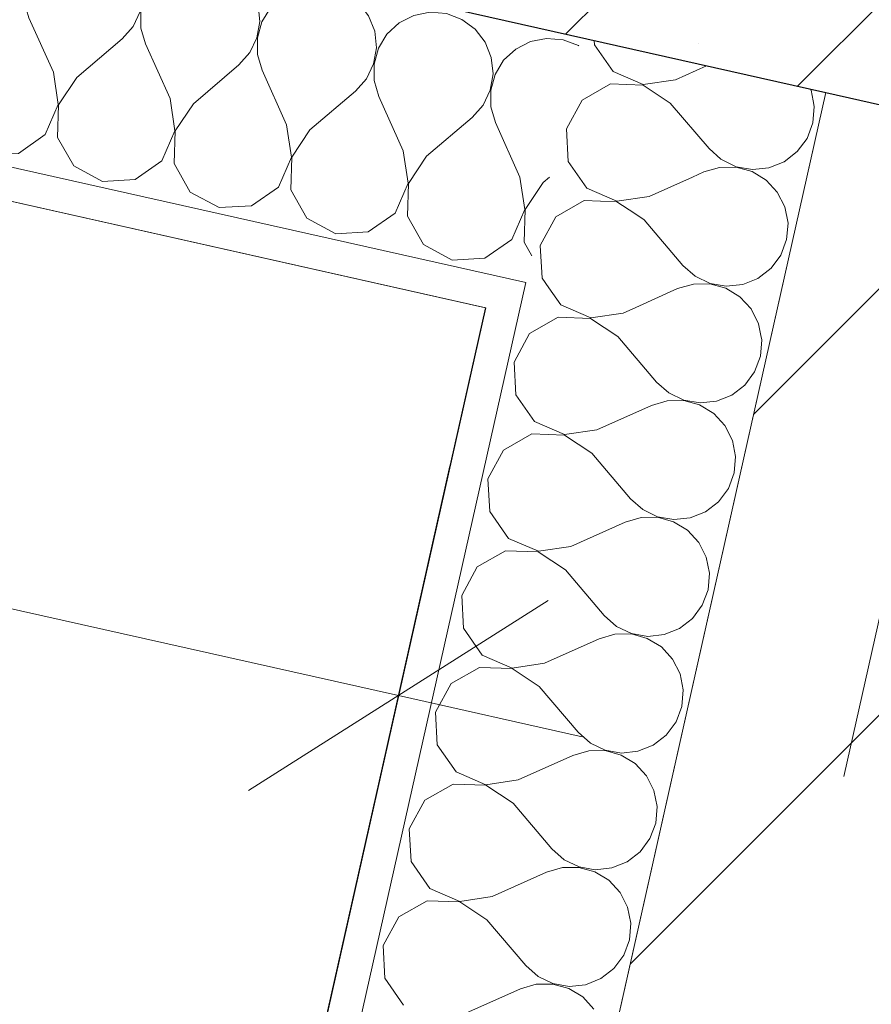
# Model space of a CAD drawing. Header units: millimetres. Extents: x -7145539 to -6664766, y 5874041 to 6141700.
# Tile 84 of 177: x -6930735 to -6930226, y 5891183 to 5891771. Entities that reach past the tile are written whole.
import ezdxf
from ezdxf.enums import TextEntityAlignment as Align

# ---------------------------------------------------------------- set-up
doc = ezdxf.new("R2010")
doc.units = ezdxf.units.MM
doc.header["$MEASUREMENT"] = 0
doc.linetypes.add('Штрихпунктирная', pattern=[670.277762, 352.777767, -176.388884, 0, -141.111112])
for name, color, linetype in [('S - квартира_помещение.АР', 7, 'Continuous'), ('АР-Стены_внешние_.АР', 7, 'Continuous'), ('АР-Чертеж-Оси_Осевые размеры.АР', 7, 'Continuous'), ('АР-Чертеж-Размеры.АР', 7, 'Continuous')]:
    doc.layers.add(name, color=color, linetype=linetype)
for name, color, linetype, lineweight in [('S - квартира_помещение.АР_Ном._пера__101', 252, 'Continuous', 0), ('АР-Стены_внешние_.АР_Ном._пера__1', 7, 'Continuous', 30), ('АР-Стены_внешние_.АР_Ном._пера__120', 7, 'Continuous', 15), ('АР-Чертеж-Оси_Осевые размеры.АР_Ном._пера__120', 7, 'Continuous', 0), ('АР-Чертеж-Размеры.АР_Ном._пера__1', 7, 'Continuous', 0), ('Паспорта Зон Archicad_Ном._пера__1', 7, 'Continuous', 0)]:
    doc.layers.add(name, color=color, linetype=linetype, lineweight=lineweight)
doc.styles.add('РЎР“Р•РќР•Р\xa0Р\x98Р\xa0_РЎРўР\x98Р›Р¬_1', font='txt')
doc.styles.add('РЎР“Р•РќР•Р\xa0Р\x98Р\xa0_РЎРўР\x98Р›Р¬_2', font='GOTHIC.TTF')
doc.styles.add('РЎР“Р•РќР•Р\xa0Р\x98Р\xa0_РЎРўР\x98Р›Р¬_6', font='GOST_Common.ttf')
doc.dimstyles.new('СГЕНЕРИР_СТИЛЬ__1', dxfattribs={"dimtxt": 150, "dimasz": 142.5, "dimexe": 0.18, "dimexo": 0.0625, "dimgap": 0, "dimtad": 1, "dimdec": 0, "dimzin": 0, "dimdsep": 46, "dimtxsty": 'РЎР“Р•РќР•Р\xa0Р\x98Р\xa0_РЎРўР\x98Р›Р¬_6', "dimblk": 'ARROWHEAD_6', "dimblk1": 'ARROWHEAD_6', "dimblk2": 'ARROWHEAD_6', "dimcen": 0.09, "dimse1": 1, "dimse2": 1, "dimclrd": 7, "dimclre": 7, "dimclrt": 7, "dimazin": 0, "dimtfac": 1, "dimtdec": 4, "dimtmove": 0, "dimatfit": 3, "dimfxl": 1, "dimtolj": 1, "dimtzin": 0, "dimarcsym": 0})
pattern_1 = [(45, (-6321637.81, 6318947.94), (-84.852814, 84.852814), []), (45, (-6321680.24, 6318990.37), (-84.852814, 84.852814), [90, -30, 0, -30])]
pattern_2 = [(45, (-6321637.81, 6319297.94), (-111.369318, 111.369318), [0, -105, 0, -157.5]), (110, (-6321287.81, 6319297.94), (148.001588, 53.868173), [0, -77, 0, -133])]

# ---------------------------------------------------------------- blocks, each defined once
blk = doc.blocks.new('Лоджия_8_36_1', base_point=(-6932876.21, 5892487.39))
at = {"layer": 'S - квартира_помещение.АР_Ном._пера__101', "color": 252, "linetype": 'Continuous', "lineweight": 0, "flags": 128}
blk.add_lwpolyline([(-6930456.66, 5891598.54), (-6933139.93, 5892201.22), (-6933359.08, 5891225.53), (-6930675.81, 5890622.85)], close=True, dxfattribs=at)
at = {"layer": 'Паспорта Зон Archicad_Ном._пера__1', "color": 7, "lineweight": 0, "style": 'РЎР“Р•РќР•Р\xa0Р\x98Р\xa0_РЎРўР\x98Р›Р¬_1'}
blk.add_attdef('ROOM_NUMBER', text='', height=250, rotation=347.34108, dxfattribs=at).set_placement((-6932161.83, 5891398.69), align=Align.MIDDLE_CENTER)
blk = doc.blocks.new('Стена_279_1', base_point=(-6930231.39, 5891824.68))
at = {"layer": 'АР-Стены_внешние_.АР', "linetype": 'Continuous', "lineweight": 0, "true_color": 0x000000}
h = blk.add_hatch(dxfattribs=at)
h.set_pattern_fill('ЖЕЛЕЗОБЕТОН__PROJECT__0001', color=18, style=0, pattern_type=2)
h.set_pattern_definition(pattern_1)
h.paths.add_polyline_path([(-6930014.34, 5891878.42), (-6931185.4, 5892141.43), (-6931229.23, 5891946.29), (-6930253.3, 5891727.11)])
h = blk.add_hatch(dxfattribs=at)
h.set_pattern_fill('ЖЕЛЕЗОБЕТОН__PROJECT__0001', color=18, style=0, pattern_type=2)
h.set_pattern_definition(pattern_1)
h.paths.add_polyline_path([(-6930253.3, 5891727.11), (-6930058.16, 5891683.28), (-6930014.34, 5891878.42)])
at = {"layer": 'АР-Стены_внешние_.АР_Ном._пера__1', "color": 7, "linetype": 'Continuous', "lineweight": 30}
blk.add_line((-6930253.3, 5891727.11), (-6930058.16, 5891683.28), dxfattribs=at)
at = {"layer": 'АР-Стены_внешние_.АР_Ном._пера__1', "color": 7, "linetype": 'Continuous', "lineweight": 30, "flags": 128}
blk.add_lwpolyline([(-6931229.23, 5891946.29), (-6930253.3, 5891727.11)], dxfattribs=at)
blk = doc.blocks.new('*X1041', base_point=(-6321637.81, 6318947.94))
at = {"layer": 'АР-Стены_внешние_.АР_Ном._пера__1', "color": 7, "linetype": 'Continuous', "lineweight": 0}
for p, q in [((-6930391.63, 5891758.17), (-6930391.49, 5891755.67)), ((-6930391.49, 5891755.67), (-6930380.32, 5891739.67)), ((-6930343.09, 5891734.76), (-6930324.55, 5891743.1)), ((-6930380.32, 5891739.67), (-6930362.4, 5891731.93)), ((-6930381.97, 5891732.31), (-6930398.92, 5891722.62)), ((-6930362.46, 5891731.65), (-6930381.97, 5891732.31)), ((-6930346.22, 5891720.83), (-6930362.46, 5891731.65)), ((-6930362.4, 5891731.93), (-6930343.09, 5891734.76)), ((-6930262.11, 5891728.5), (-6930262.44, 5891729.15)), ((-6930260.89, 5891722.29), (-6930262.11, 5891728.5)), ((-6930398.92, 5891722.62), (-6930408.23, 5891705.47)), ((-6930346.22, 5891720.83), (-6930323.04, 5891693.66)), ((-6930408.23, 5891705.47), (-6930407.14, 5891685.98)), ((-6930323.04, 5891693.66), (-6930315.99, 5891687.4)), ((-6930407.14, 5891685.98), (-6930395.97, 5891669.98)), ((-6930358.74, 5891665.07), (-6930332.92, 5891676.68)), ((-6930395.97, 5891669.98), (-6930378.05, 5891662.24)), ((-6930397.62, 5891662.62), (-6930414.57, 5891652.93)), ((-6930378.11, 5891661.95), (-6930397.62, 5891662.62)), ((-6930367.43, 5891654.83), (-6930378.11, 5891661.95)), ((-6930378.05, 5891662.24), (-6930358.74, 5891665.07)), ((-6930414.57, 5891652.93), (-6930423.88, 5891635.78)), ((-6930423.88, 5891635.78), (-6930422.98, 5891619.65))]:
    blk.add_line(p, q, dxfattribs=at)
blk = doc.blocks.new('*X1042', base_point=(-6321637.81, 6318947.94))
at = {"layer": 'АР-Стены_внешние_.АР_Ном._пера__1', "color": 7, "linetype": 'Continuous', "lineweight": 0}
for p, q in [((-6930261.02, 5891709.01), (-6930260.21, 5891718.83)), ((-6930260.21, 5891718.83), (-6930260.89, 5891722.29)), ((-6930264.49, 5891699.79), (-6930261.02, 5891709.01)), ((-6930270.34, 5891691.86), (-6930264.49, 5891699.79)), ((-6930278.14, 5891685.84), (-6930270.34, 5891691.86)), ((-6930315.99, 5891687.4), (-6930315.67, 5891687.12)), ((-6930315.67, 5891687.12), (-6930306.79, 5891682.84)), ((-6930287.28, 5891682.17), (-6930278.14, 5891685.84)), ((-6930332.92, 5891676.68), (-6930326.17, 5891679.72)), ((-6930316.71, 5891682.48), (-6930326.17, 5891679.72)), ((-6930306.86, 5891682.55), (-6930316.71, 5891682.48)), ((-6930297.36, 5891679.93), (-6930306.86, 5891682.55)), ((-6930306.79, 5891682.84), (-6930297.08, 5891681.15)), ((-6930288.94, 5891674.81), (-6930297.36, 5891679.93)), ((-6930297.08, 5891681.15), (-6930287.28, 5891682.17)), ((-6930282.24, 5891667.59), (-6930288.94, 5891674.81)), ((-6930277.76, 5891658.81), (-6930282.24, 5891667.59)), ((-6930361.87, 5891651.13), (-6930367.43, 5891654.83)), ((-6930275.86, 5891649.14), (-6930277.76, 5891658.81)), ((-6930361.87, 5891651.13), (-6930338.69, 5891623.96)), ((-6930276.67, 5891639.32), (-6930275.86, 5891649.14)), ((-6930280.14, 5891630.1), (-6930276.67, 5891639.32)), ((-6930285.99, 5891622.17), (-6930280.14, 5891630.1)), ((-6930422.98, 5891619.65), (-6930422.79, 5891616.29)), ((-6930338.69, 5891623.96), (-6930331.32, 5891617.42)), ((-6930293.79, 5891616.14), (-6930285.99, 5891622.17)), ((-6930422.79, 5891616.29), (-6930418.77, 5891610.53)), ((-6930332.36, 5891612.79), (-6930341.82, 5891610.03)), ((-6930322.51, 5891612.86), (-6930332.36, 5891612.79)), ((-6930331.32, 5891617.42), (-6930322.44, 5891613.14)), ((-6930313.01, 5891610.24), (-6930322.51, 5891612.86)), ((-6930322.44, 5891613.14), (-6930312.74, 5891611.45)), ((-6930302.94, 5891612.48), (-6930293.79, 5891616.14)), ((-6930366.71, 5891598.83), (-6930341.82, 5891610.03)), ((-6930304.59, 5891605.12), (-6930313.01, 5891610.24)), ((-6930312.74, 5891611.45), (-6930302.94, 5891612.48)), ((-6930297.89, 5891597.9), (-6930304.59, 5891605.12)), ((-6930293.41, 5891589.12), (-6930297.89, 5891597.9)), ((-6930292.03, 5891582.06), (-6930293.41, 5891589.12))]:
    blk.add_line(p, q, dxfattribs=at)
blk = doc.blocks.new('*X1043', base_point=(-6321637.81, 6318947.94))
at = {"layer": 'АР-Стены_внешние_.АР_Ном._пера__1', "color": 7, "linetype": 'Continuous', "lineweight": 0}
for p, q in [((-6930418.77, 5891610.53), (-6930411.62, 5891600.28)), ((-6930411.62, 5891600.28), (-6930393.7, 5891592.54)), ((-6930393.7, 5891592.54), (-6930374.39, 5891595.38)), ((-6930374.39, 5891595.38), (-6930366.71, 5891598.83)), ((-6930413.27, 5891592.93), (-6930430.22, 5891583.23)), ((-6930393.77, 5891592.26), (-6930413.27, 5891592.93)), ((-6930377.52, 5891581.44), (-6930393.77, 5891592.26)), ((-6930430.22, 5891583.23), (-6930439.54, 5891566.08)), ((-6930377.52, 5891581.44), (-6930354.34, 5891554.27)), ((-6930292.32, 5891569.63), (-6930291.51, 5891579.45)), ((-6930291.51, 5891579.45), (-6930292.03, 5891582.06)), ((-6930439.54, 5891566.08), (-6930438.45, 5891546.6)), ((-6930295.79, 5891560.4), (-6930292.32, 5891569.63)), ((-6930301.64, 5891552.48), (-6930295.79, 5891560.4)), ((-6930354.34, 5891554.27), (-6930346.97, 5891547.73)), ((-6930309.44, 5891546.45), (-6930301.64, 5891552.48)), ((-6930438.45, 5891546.6), (-6930427.27, 5891530.59)), ((-6930348.01, 5891543.1), (-6930357.47, 5891540.33)), ((-6930338.16, 5891543.17), (-6930348.01, 5891543.1)), ((-6930346.97, 5891547.73), (-6930338.09, 5891543.45)), ((-6930328.66, 5891540.55), (-6930338.16, 5891543.17)), ((-6930338.09, 5891543.45), (-6930328.39, 5891541.76)), ((-6930328.39, 5891541.76), (-6930318.59, 5891542.79)), ((-6930318.59, 5891542.79), (-6930309.44, 5891546.45)), ((-6930390.04, 5891525.69), (-6930357.47, 5891540.33)), ((-6930320.24, 5891535.43), (-6930328.66, 5891540.55)), ((-6930427.27, 5891530.59), (-6930409.35, 5891522.85)), ((-6930313.54, 5891528.2), (-6930320.24, 5891535.43)), ((-6930409.35, 5891522.85), (-6930390.04, 5891525.69)), ((-6930309.07, 5891519.42), (-6930313.54, 5891528.2)), ((-6930428.92, 5891523.23), (-6930445.87, 5891513.54)), ((-6930409.42, 5891522.57), (-6930428.92, 5891523.23)), ((-6930393.17, 5891511.75), (-6930409.42, 5891522.57)), ((-6930307.16, 5891509.76), (-6930309.07, 5891519.42)), ((-6930445.87, 5891513.54), (-6930455.19, 5891496.39)), ((-6930393.17, 5891511.75), (-6930369.99, 5891484.58)), ((-6930307.98, 5891499.94), (-6930307.16, 5891509.76)), ((-6930455.19, 5891496.39), (-6930454.1, 5891476.9)), ((-6930311.44, 5891490.71), (-6930307.98, 5891499.94)), ((-6930317.29, 5891482.78), (-6930311.44, 5891490.71)), ((-6930369.99, 5891484.58), (-6930362.62, 5891478.04)), ((-6930362.62, 5891478.04), (-6930353.75, 5891473.76)), ((-6930325.09, 5891476.76), (-6930317.29, 5891482.78)), ((-6930454.1, 5891476.9), (-6930442.92, 5891460.9)), ((-6930363.66, 5891473.4), (-6930373.12, 5891470.64)), ((-6930353.81, 5891473.48), (-6930363.66, 5891473.4)), ((-6930344.31, 5891470.85), (-6930353.81, 5891473.48)), ((-6930353.75, 5891473.76), (-6930344.04, 5891472.07)), ((-6930344.04, 5891472.07), (-6930334.24, 5891473.09)), ((-6930334.24, 5891473.09), (-6930325.09, 5891476.76)), ((-6930405.69, 5891455.99), (-6930373.12, 5891470.64)), ((-6930335.89, 5891465.74), (-6930344.31, 5891470.85)), ((-6930329.19, 5891458.51), (-6930335.89, 5891465.74)), ((-6930442.92, 5891460.9), (-6930425, 5891453.16)), ((-6930425, 5891453.16), (-6930405.69, 5891455.99)), ((-6930324.72, 5891449.73), (-6930329.19, 5891458.51)), ((-6930444.58, 5891453.54), (-6930461.52, 5891443.85)), ((-6930425.07, 5891452.88), (-6930444.58, 5891453.54)), ((-6930408.82, 5891442.05), (-6930425.07, 5891452.88)), ((-6930322.81, 5891440.06), (-6930324.72, 5891449.73)), ((-6930461.52, 5891443.85), (-6930470.84, 5891426.7)), ((-6930408.82, 5891442.05), (-6930385.64, 5891414.89)), ((-6930323.63, 5891430.24), (-6930322.81, 5891440.06)), ((-6930470.84, 5891426.7), (-6930469.75, 5891407.21)), ((-6930327.09, 5891421.02), (-6930323.63, 5891430.24)), ((-6930332.94, 5891413.09), (-6930327.09, 5891421.02)), ((-6930385.64, 5891414.89), (-6930378.27, 5891408.34)), ((-6930340.74, 5891407.07), (-6930332.94, 5891413.09)), ((-6930469.75, 5891407.21), (-6930458.57, 5891391.2)), ((-6930378.27, 5891408.34), (-6930369.4, 5891404.07)), ((-6930349.89, 5891403.4), (-6930340.74, 5891407.07)), ((-6930379.31, 5891403.71), (-6930388.77, 5891400.95)), ((-6930369.46, 5891403.78), (-6930379.31, 5891403.71)), ((-6930359.96, 5891401.16), (-6930369.46, 5891403.78)), ((-6930369.4, 5891404.07), (-6930359.69, 5891402.37)), ((-6930351.54, 5891396.04), (-6930359.96, 5891401.16)), ((-6930359.69, 5891402.37), (-6930349.89, 5891403.4)), ((-6930421.34, 5891386.3), (-6930388.77, 5891400.95)), ((-6930344.84, 5891388.82), (-6930351.54, 5891396.04)), ((-6930458.57, 5891391.2), (-6930440.66, 5891383.46)), ((-6930460.23, 5891383.85), (-6930477.17, 5891374.16)), ((-6930440.72, 5891383.18), (-6930460.23, 5891383.85)), ((-6930440.66, 5891383.46), (-6930421.34, 5891386.3)), ((-6930340.37, 5891380.04), (-6930344.84, 5891388.82)), ((-6930424.47, 5891372.36), (-6930440.72, 5891383.18)), ((-6930338.47, 5891370.37), (-6930340.37, 5891380.04)), ((-6930477.17, 5891374.16), (-6930486.49, 5891357.01)), ((-6930424.47, 5891372.36), (-6930401.29, 5891345.19)), ((-6930339.28, 5891360.55), (-6930338.47, 5891370.37)), ((-6930342.74, 5891351.33), (-6930339.28, 5891360.55)), ((-6930486.49, 5891357.01), (-6930485.4, 5891337.52)), ((-6930348.6, 5891343.4), (-6930342.74, 5891351.33)), ((-6930401.29, 5891345.19), (-6930393.92, 5891338.65)), ((-6930356.39, 5891337.37), (-6930348.6, 5891343.4)), ((-6930485.4, 5891337.52), (-6930474.23, 5891321.51)), ((-6930393.92, 5891338.65), (-6930385.05, 5891334.37)), ((-6930365.54, 5891333.71), (-6930356.39, 5891337.37)), ((-6930436.99, 5891316.61), (-6930404.42, 5891331.25)), ((-6930394.96, 5891334.02), (-6930404.42, 5891331.25)), ((-6930385.11, 5891334.09), (-6930394.96, 5891334.02)), ((-6930375.61, 5891331.47), (-6930385.11, 5891334.09)), ((-6930385.05, 5891334.37), (-6930375.34, 5891332.68)), ((-6930367.19, 5891326.35), (-6930375.61, 5891331.47)), ((-6930375.34, 5891332.68), (-6930365.54, 5891333.71)), ((-6930360.49, 5891319.13), (-6930367.19, 5891326.35)), ((-6930474.23, 5891321.51), (-6930456.31, 5891313.77)), ((-6930356.02, 5891310.35), (-6930360.49, 5891319.13)), ((-6930475.88, 5891314.15), (-6930492.82, 5891304.46)), ((-6930456.37, 5891313.49), (-6930475.88, 5891314.15)), ((-6930440.12, 5891302.67), (-6930456.37, 5891313.49)), ((-6930456.31, 5891313.77), (-6930436.99, 5891316.61)), ((-6930354.12, 5891300.68), (-6930356.02, 5891310.35)), ((-6930492.82, 5891304.46), (-6930502.14, 5891287.31)), ((-6930440.12, 5891302.67), (-6930416.94, 5891275.5)), ((-6930354.93, 5891290.86), (-6930354.12, 5891300.68)), ((-6930358.39, 5891281.63), (-6930354.93, 5891290.86)), ((-6930502.14, 5891287.31), (-6930501.05, 5891267.82)), ((-6930364.25, 5891273.71), (-6930358.39, 5891281.63)), ((-6930416.94, 5891275.5), (-6930409.57, 5891268.96)), ((-6930372.04, 5891267.68), (-6930364.25, 5891273.71)), ((-6930501.05, 5891267.82), (-6930489.88, 5891251.82)), ((-6930409.57, 5891268.96), (-6930400.7, 5891264.68)), ((-6930381.19, 5891264.02), (-6930372.04, 5891267.68)), ((-6930452.65, 5891246.91), (-6930420.07, 5891261.56)), ((-6930410.61, 5891264.33), (-6930420.07, 5891261.56)), ((-6930400.76, 5891264.4), (-6930410.61, 5891264.33)), ((-6930391.26, 5891261.78), (-6930400.76, 5891264.4)), ((-6930400.7, 5891264.68), (-6930390.99, 5891262.99)), ((-6930382.84, 5891256.66), (-6930391.26, 5891261.78)), ((-6930390.99, 5891262.99), (-6930381.19, 5891264.02)), ((-6930376.14, 5891249.43), (-6930382.84, 5891256.66)), ((-6930489.88, 5891251.82), (-6930471.96, 5891244.08)), ((-6930371.67, 5891240.65), (-6930376.14, 5891249.43)), ((-6930491.53, 5891244.46), (-6930508.47, 5891234.77)), ((-6930472.02, 5891243.8), (-6930491.53, 5891244.46)), ((-6930455.78, 5891232.98), (-6930472.02, 5891243.8)), ((-6930471.96, 5891244.08), (-6930452.65, 5891246.91)), ((-6930369.77, 5891230.98), (-6930371.67, 5891240.65)), ((-6930508.47, 5891234.77), (-6930517.79, 5891217.62)), ((-6930455.78, 5891232.98), (-6930432.59, 5891205.81)), ((-6930370.58, 5891221.16), (-6930369.77, 5891230.98)), ((-6930374.04, 5891211.94), (-6930370.58, 5891221.16)), ((-6930517.79, 5891217.62), (-6930516.7, 5891198.13)), ((-6930379.9, 5891204.01), (-6930374.04, 5891211.94)), ((-6930432.59, 5891205.81), (-6930425.23, 5891199.27)), ((-6930387.69, 5891197.99), (-6930379.9, 5891204.01)), ((-6930516.7, 5891198.13), (-6930505.53, 5891182.13)), ((-6930425.23, 5891199.27), (-6930416.35, 5891194.99)), ((-6930396.84, 5891194.32), (-6930387.69, 5891197.99)), ((-6930468.3, 5891177.22), (-6930435.72, 5891191.87)), ((-6930426.27, 5891194.63), (-6930435.72, 5891191.87)), ((-6930416.41, 5891194.71), (-6930426.27, 5891194.63)), ((-6930406.91, 5891192.08), (-6930416.41, 5891194.71)), ((-6930416.35, 5891194.99), (-6930406.64, 5891193.3)), ((-6930398.49, 5891186.96), (-6930406.91, 5891192.08)), ((-6930406.64, 5891193.3), (-6930396.84, 5891194.32)), ((-6930391.79, 5891179.74), (-6930398.49, 5891186.96))]:
    blk.add_line(p, q, dxfattribs=at)
blk = doc.blocks.new('Стена_325_1', base_point=(-6930342.91, 5891670.36))
at = {"layer": 'АР-Стены_внешние_.АР', "linetype": 'Continuous', "lineweight": 0, "true_color": 0x000000}
h = blk.add_hatch(dxfattribs=at)
h.set_pattern_fill('ШТУКАТУРКА__ГИПС_01_0001', color=18, style=0, pattern_type=2)
h.set_pattern_definition(pattern_2)
h.paths.add_polyline_path([(-6930452.04, 5891618), (-6930456.42, 5891598.48), (-6930432.52, 5891613.61)])
h = blk.add_hatch(dxfattribs=at)
h.set_pattern_fill('ШТУКАТУРКА__ГИПС_01_0001', color=18, style=0, pattern_type=2)
h.set_pattern_definition(pattern_2)
h.paths.add_polyline_path([(-6930456.42, 5891598.48), (-6930436.9, 5891594.1), (-6930432.52, 5891613.61)])
h = blk.add_hatch(dxfattribs=at)
h.set_pattern_fill('ШТУКАТУРКА__ГИПС_01_0001', color=18, style=0, pattern_type=2)
h.set_pattern_definition(pattern_2)
h.paths.add_polyline_path([(-6930651.64, 5890637.91), (-6930436.9, 5891594.1), (-6930456.42, 5891598.48), (-6930671.15, 5890642.3)])
at = {"layer": 'АР-Стены_внешние_.АР_Ном._пера__1', "color": 7, "linetype": 'Continuous', "lineweight": 0}
for q in [(-6930651.64, 5890637.91), (-6930452.04, 5891618)]:
    blk.add_line((-6930432.52, 5891613.61), q, dxfattribs=at)
at = {"layer": 'АР-Стены_внешние_.АР_Ном._пера__1', "color": 7, "linetype": 'Continuous', "lineweight": 0, "flags": 128}
for points in [[(-6930253.3, 5891727.1), (-6930399.66, 5891759.97)], [(-6930505.28, 5890605.04), (-6930253.3, 5891727.1)], [(-6930456.42, 5891598.48), (-6930671.15, 5890642.3)]]:
    blk.add_lwpolyline(points, dxfattribs=at)
at = {"layer": 'АР-Стены_внешние_.АР', "color": 7, "lineweight": 0}
for name in ['*X1041', '*X1042', '*X1043']:
    blk.add_blockref(name, (-6321637.81, 6318947.94), dxfattribs=at)
blk = doc.blocks.new('*X1045', base_point=(-6321637.81, 6318947.94))
at = {"layer": 'АР-Стены_внешние_.АР_Ном._пера__1', "color": 7, "linetype": 'Continuous', "lineweight": 0}
for p, q in [((-6931229.44, 5891937.22), (-6931231.01, 5891938.38)), ((-6931223.41, 5891929.42), (-6931229.44, 5891937.22)), ((-6931186.71, 5891931.69), (-6931196.38, 5891929.79)), ((-6931176.89, 5891930.88), (-6931186.71, 5891931.69)), ((-6931167.67, 5891927.42), (-6931176.89, 5891930.88)), ((-6931219.75, 5891920.27), (-6931223.41, 5891929.42)), ((-6931205.16, 5891925.32), (-6931212.39, 5891918.62)), ((-6931196.38, 5891929.79), (-6931205.16, 5891925.32)), ((-6931159.74, 5891921.56), (-6931167.67, 5891927.42)), ((-6931218.72, 5891910.47), (-6931219.75, 5891920.27)), ((-6931212.39, 5891918.62), (-6931217.51, 5891910.2)), ((-6931153.72, 5891913.77), (-6931159.74, 5891921.56)), ((-6931150.05, 5891904.62), (-6931153.72, 5891913.77)), ((-6931126.69, 5891914.14), (-6931135.47, 5891909.67)), ((-6931117.02, 5891916.04), (-6931126.69, 5891914.14)), ((-6931107.2, 5891915.23), (-6931117.02, 5891916.04)), ((-6931097.98, 5891911.76), (-6931107.2, 5891915.23)), ((-6931220.41, 5891900.76), (-6931218.72, 5891910.47)), ((-6931217.51, 5891910.2), (-6931220.13, 5891900.7)), ((-6931135.47, 5891909.67), (-6931142.7, 5891902.97)), ((-6931090.05, 5891905.91), (-6931097.98, 5891911.76)), ((-6931149.03, 5891894.82), (-6931150.05, 5891904.62)), ((-6931142.7, 5891902.97), (-6931147.81, 5891894.55)), ((-6931084.03, 5891898.11), (-6931090.05, 5891905.91)), ((-6931224.69, 5891891.89), (-6931220.41, 5891900.76)), ((-6931220.13, 5891900.7), (-6931220.06, 5891890.85)), ((-6931080.36, 5891888.97), (-6931084.03, 5891898.11)), ((-6931057, 5891898.49), (-6931065.78, 5891894.01)), ((-6931047.33, 5891900.39), (-6931057, 5891898.49)), ((-6931037.51, 5891899.57), (-6931047.33, 5891900.39)), ((-6931028.28, 5891896.11), (-6931037.51, 5891899.57)), ((-6931020.36, 5891890.26), (-6931028.28, 5891896.11)), ((-6931231.23, 5891884.52), (-6931224.69, 5891891.89)), ((-6931220.06, 5891890.85), (-6931217.29, 5891881.39)), ((-6931150.72, 5891885.11), (-6931149.03, 5891894.82)), ((-6931147.81, 5891894.55), (-6931150.44, 5891885.05)), ((-6931065.78, 5891894.01), (-6931073, 5891887.31)), ((-6931014.33, 5891882.46), (-6931020.36, 5891890.26)), ((-6931245.92, 5891871.99), (-6931231.23, 5891884.52)), ((-6931155, 5891876.23), (-6931150.72, 5891885.11)), ((-6931150.44, 5891885.05), (-6931150.36, 5891875.19)), ((-6931079.33, 5891879.17), (-6931080.36, 5891888.97)), ((-6931073, 5891887.31), (-6931078.12, 5891878.89)), ((-6930977.64, 5891884.73), (-6930987.31, 5891882.83)), ((-6930967.82, 5891883.92), (-6930977.64, 5891884.73)), ((-6930958.59, 5891880.46), (-6930967.82, 5891883.92)), ((-6931202.65, 5891848.82), (-6931217.29, 5891881.39)), ((-6931081.03, 5891869.46), (-6931079.33, 5891879.17)), ((-6931078.12, 5891878.89), (-6931080.74, 5891869.39)), ((-6931010.67, 5891873.31), (-6931014.33, 5891882.46)), ((-6930996.09, 5891878.36), (-6931003.31, 5891871.66)), ((-6930987.31, 5891882.83), (-6930996.09, 5891878.36)), ((-6930950.67, 5891874.6), (-6930958.59, 5891880.46)), ((-6931161.54, 5891868.87), (-6931155, 5891876.23)), ((-6931150.36, 5891875.19), (-6931147.6, 5891865.74)), ((-6931009.64, 5891863.51), (-6931010.67, 5891873.31)), ((-6931003.31, 5891871.66), (-6931008.43, 5891863.24)), ((-6930944.64, 5891866.81), (-6930950.67, 5891874.6)), ((-6931188.71, 5891845.69), (-6931161.54, 5891868.87)), ((-6931132.95, 5891833.16), (-6931147.6, 5891865.74)), ((-6931085.31, 5891860.58), (-6931081.03, 5891869.46)), ((-6931080.74, 5891869.39), (-6931080.67, 5891859.54)), ((-6930940.98, 5891857.66), (-6930944.64, 5891866.81)), ((-6930917.61, 5891867.18), (-6930926.39, 5891862.71)), ((-6930907.94, 5891869.08), (-6930917.61, 5891867.18)), ((-6930898.12, 5891868.27), (-6930907.94, 5891869.08)), ((-6930888.9, 5891864.8), (-6930898.12, 5891868.27)), ((-6931091.85, 5891853.21), (-6931085.31, 5891860.58)), ((-6931011.33, 5891853.8), (-6931009.64, 5891863.51)), ((-6931008.43, 5891863.24), (-6931011.05, 5891853.74)), ((-6930926.39, 5891862.71), (-6930933.62, 5891856.01)), ((-6930880.97, 5891858.95), (-6930888.9, 5891864.8)), ((-6931080.67, 5891859.54), (-6931077.91, 5891850.08)), ((-6930939.95, 5891847.86), (-6930940.98, 5891857.66)), ((-6930933.62, 5891856.01), (-6930938.74, 5891847.59)), ((-6930874.95, 5891851.15), (-6930880.97, 5891858.95)), ((-6931199.81, 5891829.5), (-6931202.65, 5891848.82)), ((-6931119.02, 5891830.03), (-6931091.85, 5891853.21)), ((-6931063.26, 5891817.51), (-6931077.91, 5891850.08)), ((-6931015.61, 5891844.93), (-6931011.33, 5891853.8)), ((-6931011.05, 5891853.74), (-6931010.98, 5891843.89)), ((-6930871.28, 5891842.01), (-6930874.95, 5891851.15)), ((-6930847.92, 5891851.53), (-6930856.7, 5891847.05)), ((-6930838.25, 5891853.43), (-6930847.92, 5891851.53)), ((-6930828.43, 5891852.61), (-6930838.25, 5891853.43)), ((-6930819.21, 5891849.15), (-6930828.43, 5891852.61)), ((-6930811.28, 5891843.3), (-6930819.21, 5891849.15)), ((-6931188.71, 5891845.69), (-6931199.53, 5891829.44)), ((-6931022.16, 5891837.56), (-6931015.61, 5891844.93)), ((-6931010.98, 5891843.89), (-6931008.22, 5891834.43)), ((-6930941.64, 5891838.15), (-6930939.95, 5891847.86)), ((-6930938.74, 5891847.59), (-6930941.36, 5891838.09)), ((-6930856.7, 5891847.05), (-6930863.93, 5891840.35)), ((-6930805.26, 5891835.5), (-6930811.28, 5891843.3)), ((-6931049.32, 5891814.38), (-6931022.16, 5891837.56)), ((-6930945.92, 5891829.27), (-6930941.64, 5891838.15)), ((-6930941.36, 5891838.09), (-6930941.29, 5891828.23)), ((-6930870.26, 5891832.2), (-6930871.28, 5891842.01)), ((-6930863.93, 5891840.35), (-6930869.04, 5891831.93)), ((-6930768.56, 5891837.77), (-6930778.23, 5891835.87)), ((-6930758.74, 5891836.96), (-6930768.56, 5891837.77)), ((-6930749.52, 5891833.5), (-6930758.74, 5891836.96)), ((-6931130.12, 5891813.85), (-6931132.95, 5891833.16)), ((-6930993.57, 5891801.86), (-6931008.22, 5891834.43)), ((-6930871.95, 5891822.5), (-6930870.26, 5891832.2)), ((-6930869.04, 5891831.93), (-6930871.67, 5891822.43)), ((-6930801.59, 5891826.35), (-6930805.26, 5891835.5)), ((-6930787.01, 5891831.4), (-6930794.23, 5891824.7)), ((-6930778.23, 5891835.87), (-6930787.01, 5891831.4)), ((-6930741.59, 5891827.64), (-6930749.52, 5891833.5)), ((-6931207.55, 5891811.59), (-6931199.81, 5891829.5)), ((-6931199.53, 5891829.44), (-6931200.2, 5891809.93)), ((-6931119.02, 5891830.03), (-6931129.84, 5891813.79)), ((-6930952.46, 5891821.91), (-6930945.92, 5891829.27)), ((-6930941.29, 5891828.23), (-6930938.52, 5891818.78)), ((-6930800.57, 5891816.55), (-6930801.59, 5891826.35)), ((-6930794.23, 5891824.7), (-6930799.35, 5891816.28)), ((-6930735.56, 5891819.85), (-6930741.59, 5891827.64)), ((-6930979.63, 5891798.73), (-6930952.46, 5891821.91)), ((-6930923.88, 5891786.2), (-6930938.52, 5891818.78)), ((-6930876.23, 5891813.62), (-6930871.95, 5891822.5)), ((-6930871.67, 5891822.43), (-6930871.59, 5891812.58)), ((-6930731.9, 5891810.7), (-6930735.56, 5891819.85)), ((-6930708.54, 5891820.22), (-6930717.32, 5891815.75)), ((-6930698.87, 5891822.12), (-6930708.54, 5891820.22)), ((-6930689.05, 5891821.31), (-6930698.87, 5891822.12)), ((-6930679.82, 5891817.84), (-6930689.05, 5891821.31)), ((-6931137.86, 5891795.93), (-6931130.12, 5891813.85)), ((-6931129.84, 5891813.79), (-6931130.5, 5891794.28)), ((-6931060.43, 5891798.2), (-6931063.26, 5891817.51)), ((-6931049.32, 5891814.38), (-6931060.15, 5891798.13)), ((-6930882.77, 5891806.25), (-6930876.23, 5891813.62)), ((-6930802.26, 5891806.84), (-6930800.57, 5891816.55)), ((-6930799.35, 5891816.28), (-6930801.98, 5891806.78)), ((-6930717.32, 5891815.75), (-6930724.54, 5891809.05)), ((-6930671.9, 5891811.99), (-6930679.82, 5891817.84)), ((-6931260.15, 5891808.62), (-6931243.05, 5891799.32)), ((-6931223.56, 5891800.41), (-6931207.55, 5891811.59)), ((-6931200.2, 5891809.93), (-6931190.51, 5891792.99)), ((-6930871.59, 5891812.58), (-6930868.83, 5891803.12)), ((-6930806.54, 5891797.97), (-6930802.26, 5891806.84)), ((-6930730.87, 5891800.9), (-6930731.9, 5891810.7)), ((-6930724.54, 5891809.05), (-6930729.66, 5891800.63)), ((-6930665.87, 5891804.19), (-6930671.9, 5891811.99)), ((-6930990.73, 5891782.54), (-6930993.57, 5891801.86)), ((-6930909.94, 5891783.07), (-6930882.77, 5891806.25)), ((-6930854.19, 5891770.55), (-6930868.83, 5891803.12)), ((-6930801.98, 5891806.78), (-6930801.9, 5891796.93)), ((-6930662.21, 5891795.05), (-6930665.87, 5891804.19)), ((-6930638.84, 5891804.57), (-6930647.62, 5891800.09)), ((-6930629.18, 5891806.47), (-6930638.84, 5891804.57)), ((-6930619.36, 5891805.65), (-6930629.18, 5891806.47)), ((-6930610.13, 5891802.19), (-6930619.36, 5891805.65)), ((-6930602.2, 5891796.34), (-6930610.13, 5891802.19)), ((-6931243.05, 5891799.32), (-6931223.56, 5891800.41)), ((-6931153.87, 5891784.76), (-6931137.86, 5891795.93)), ((-6931068.17, 5891780.28), (-6931060.43, 5891798.2)), ((-6931060.15, 5891798.13), (-6931060.81, 5891778.63)), ((-6930979.63, 5891798.73), (-6930990.45, 5891782.48)), ((-6930813.08, 5891790.6), (-6930806.54, 5891797.97)), ((-6930801.9, 5891796.93), (-6930799.14, 5891787.47)), ((-6930732.56, 5891791.19), (-6930730.87, 5891800.9)), ((-6930729.66, 5891800.63), (-6930732.28, 5891791.13)), ((-6930661.18, 5891785.24), (-6930662.21, 5891795.05)), ((-6930647.62, 5891800.09), (-6930654.85, 5891793.39)), ((-6930596.18, 5891788.54), (-6930602.2, 5891796.34)), ((-6931190.51, 5891792.99), (-6931173.35, 5891783.67)), ((-6931130.5, 5891794.28), (-6931120.81, 5891777.34)), ((-6930840.25, 5891767.42), (-6930813.08, 5891790.6)), ((-6930736.84, 5891782.31), (-6930732.56, 5891791.19)), ((-6930732.28, 5891791.13), (-6930732.21, 5891781.27)), ((-6930654.85, 5891793.39), (-6930659.97, 5891784.97)), ((-6930559.48, 5891790.81), (-6930569.15, 5891788.91)), ((-6930549.66, 5891790), (-6930559.48, 5891790.81)), ((-6930540.44, 5891786.54), (-6930549.66, 5891790)), ((-6931173.35, 5891783.67), (-6931153.87, 5891784.76)), ((-6930921.04, 5891766.89), (-6930923.88, 5891786.2)), ((-6930784.49, 5891754.9), (-6930799.14, 5891787.47)), ((-6930662.87, 5891775.54), (-6930661.18, 5891785.24)), ((-6930659.97, 5891784.97), (-6930662.59, 5891775.47)), ((-6930592.51, 5891779.39), (-6930596.18, 5891788.54)), ((-6930577.93, 5891784.44), (-6930585.16, 5891777.74)), ((-6930569.15, 5891788.91), (-6930577.93, 5891784.44)), ((-6930532.51, 5891780.68), (-6930540.44, 5891786.54)), ((-6931084.17, 5891769.11), (-6931068.17, 5891780.28)), ((-6931060.81, 5891778.63), (-6931051.12, 5891761.68)), ((-6930998.48, 5891764.63), (-6930990.73, 5891782.54)), ((-6930990.45, 5891782.48), (-6930991.12, 5891762.97)), ((-6930909.94, 5891783.07), (-6930920.76, 5891766.83)), ((-6930743.39, 5891774.95), (-6930736.84, 5891782.31)), ((-6930732.21, 5891781.27), (-6930729.45, 5891771.82)), ((-6930591.49, 5891769.59), (-6930592.51, 5891779.39)), ((-6930585.16, 5891777.74), (-6930590.28, 5891769.32)), ((-6930526.49, 5891772.89), (-6930532.51, 5891780.68)), ((-6931120.81, 5891777.34), (-6931103.66, 5891768.02)), ((-6930770.55, 5891751.77), (-6930743.39, 5891774.95)), ((-6930714.8, 5891739.24), (-6930729.45, 5891771.82)), ((-6930667.15, 5891766.66), (-6930662.87, 5891775.54)), ((-6930662.59, 5891775.47), (-6930662.52, 5891765.62)), ((-6930522.82, 5891763.74), (-6930526.49, 5891772.89)), ((-6930499.46, 5891773.26), (-6930508.24, 5891768.79)), ((-6930489.79, 5891775.16), (-6930499.46, 5891773.26)), ((-6930479.97, 5891774.35), (-6930489.79, 5891775.16)), ((-6930470.75, 5891770.88), (-6930479.97, 5891774.35)), ((-6931103.66, 5891768.02), (-6931084.17, 5891769.11)), ((-6930928.78, 5891748.97), (-6930921.04, 5891766.89)), ((-6930920.76, 5891766.83), (-6930921.43, 5891747.32)), ((-6930851.35, 5891751.24), (-6930854.19, 5891770.55)), ((-6930840.25, 5891767.42), (-6930851.07, 5891751.17)), ((-6930673.69, 5891759.29), (-6930667.15, 5891766.66)), ((-6930662.52, 5891765.62), (-6930659.76, 5891756.16)), ((-6930593.18, 5891759.88), (-6930591.49, 5891769.59)), ((-6930590.28, 5891769.32), (-6930592.9, 5891759.82)), ((-6930508.24, 5891768.79), (-6930515.46, 5891762.09)), ((-6930462.82, 5891765.03), (-6930470.75, 5891770.88)), ((-6931051.12, 5891761.68), (-6931033.97, 5891752.36)), ((-6931014.48, 5891753.45), (-6930998.48, 5891764.63)), ((-6930991.12, 5891762.97), (-6930981.43, 5891746.03)), ((-6930597.46, 5891751.01), (-6930593.18, 5891759.88)), ((-6930592.9, 5891759.82), (-6930592.83, 5891749.97)), ((-6930521.8, 5891753.94), (-6930522.82, 5891763.74)), ((-6930515.46, 5891762.09), (-6930520.58, 5891753.67)), ((-6930456.8, 5891757.23), (-6930462.82, 5891765.03)), ((-6930781.66, 5891735.58), (-6930784.49, 5891754.9)), ((-6930700.86, 5891736.11), (-6930673.69, 5891759.29)), ((-6930645.11, 5891723.59), (-6930659.76, 5891756.16)), ((-6930523.49, 5891744.23), (-6930521.8, 5891753.94)), ((-6930453.13, 5891748.09), (-6930456.8, 5891757.23)), ((-6930429.77, 5891757.61), (-6930438.55, 5891753.13)), ((-6930420.1, 5891759.51), (-6930429.77, 5891757.61)), ((-6930410.28, 5891758.69), (-6930420.1, 5891759.51)), ((-6930401.05, 5891755.23), (-6930410.28, 5891758.69)), ((-6930400.77, 5891755.02), (-6930401.05, 5891755.23)), ((-6931033.97, 5891752.36), (-6931014.48, 5891753.45)), ((-6930944.79, 5891737.8), (-6930928.78, 5891748.97)), ((-6930859.09, 5891733.32), (-6930851.35, 5891751.24)), ((-6930851.07, 5891751.17), (-6930851.73, 5891731.67)), ((-6930770.55, 5891751.77), (-6930781.38, 5891735.52)), ((-6930604, 5891743.64), (-6930597.46, 5891751.01)), ((-6930592.83, 5891749.97), (-6930590.06, 5891740.51)), ((-6930520.58, 5891753.67), (-6930523.21, 5891744.17)), ((-6930452.1, 5891738.28), (-6930453.13, 5891748.09)), ((-6930438.55, 5891753.13), (-6930445.77, 5891746.43)), ((-6930981.43, 5891746.03), (-6930964.28, 5891736.71)), ((-6930921.43, 5891747.32), (-6930911.74, 5891730.38)), ((-6930631.17, 5891720.46), (-6930604, 5891743.64)), ((-6930527.77, 5891735.35), (-6930523.49, 5891744.23)), ((-6930523.21, 5891744.17), (-6930523.13, 5891734.31)), ((-6930445.77, 5891746.43), (-6930450.89, 5891738.01)), ((-6930964.28, 5891736.71), (-6930944.79, 5891737.8)), ((-6930711.97, 5891719.93), (-6930714.8, 5891739.24)), ((-6930575.42, 5891707.94), (-6930590.06, 5891740.51)), ((-6930453.8, 5891728.58), (-6930452.1, 5891738.28)), ((-6930450.89, 5891738.01), (-6930453.51, 5891728.51)), ((-6930911.74, 5891730.38), (-6930894.59, 5891721.06)), ((-6930875.1, 5891722.15), (-6930859.09, 5891733.32)), ((-6930851.73, 5891731.67), (-6930842.04, 5891714.72)), ((-6930789.4, 5891717.67), (-6930781.66, 5891735.58)), ((-6930781.38, 5891735.52), (-6930782.04, 5891716.01)), ((-6930700.86, 5891736.11), (-6930711.68, 5891719.87)), ((-6930534.31, 5891727.99), (-6930527.77, 5891735.35)), ((-6930523.13, 5891734.31), (-6930520.37, 5891724.86)), ((-6930561.48, 5891704.81), (-6930534.31, 5891727.99)), ((-6930505.72, 5891692.28), (-6930520.37, 5891724.86)), ((-6930458.07, 5891719.7), (-6930453.8, 5891728.58)), ((-6930453.51, 5891728.51), (-6930453.44, 5891718.66)), ((-6930894.59, 5891721.06), (-6930875.1, 5891722.15)), ((-6930719.71, 5891702.01), (-6930711.97, 5891719.93)), ((-6930711.68, 5891719.87), (-6930712.35, 5891700.36)), ((-6930642.27, 5891704.28), (-6930645.11, 5891723.59)), ((-6930631.17, 5891720.46), (-6930641.99, 5891704.21)), ((-6930464.62, 5891712.33), (-6930458.07, 5891719.7)), ((-6930453.44, 5891718.66), (-6930450.68, 5891709.2)), ((-6930842.04, 5891714.72), (-6930824.89, 5891705.4)), ((-6930805.4, 5891706.49), (-6930789.4, 5891717.67)), ((-6930782.04, 5891716.01), (-6930772.35, 5891699.07)), ((-6930572.58, 5891688.62), (-6930575.42, 5891707.94)), ((-6930491.79, 5891689.15), (-6930464.62, 5891712.33)), ((-6930436.03, 5891676.63), (-6930450.68, 5891709.2)), ((-6930824.89, 5891705.4), (-6930805.4, 5891706.49)), ((-6930735.71, 5891690.84), (-6930719.71, 5891702.01)), ((-6930650.01, 5891686.36), (-6930642.27, 5891704.28)), ((-6930641.99, 5891704.21), (-6930642.66, 5891684.71)), ((-6930561.48, 5891704.81), (-6930572.3, 5891688.56)), ((-6930772.35, 5891699.07), (-6930755.2, 5891689.75)), ((-6930712.35, 5891700.36), (-6930702.66, 5891683.42)), ((-6930755.2, 5891689.75), (-6930735.71, 5891690.84)), ((-6930502.89, 5891672.97), (-6930505.72, 5891692.28)), ((-6930702.66, 5891683.42), (-6930685.51, 5891674.1)), ((-6930666.02, 5891675.19), (-6930650.01, 5891686.36)), ((-6930642.66, 5891684.71), (-6930632.97, 5891667.76)), ((-6930580.32, 5891670.71), (-6930572.58, 5891688.62)), ((-6930572.3, 5891688.56), (-6930572.96, 5891669.05)), ((-6930491.79, 5891689.15), (-6930502.61, 5891672.91)), ((-6930685.51, 5891674.1), (-6930666.02, 5891675.19)), ((-6930510.63, 5891655.05), (-6930502.89, 5891672.97)), ((-6930502.61, 5891672.91), (-6930503.27, 5891653.4)), ((-6930433.2, 5891657.32), (-6930436.03, 5891676.63)), ((-6930422.09, 5891673.5), (-6930432.92, 5891657.25)), ((-6930422.09, 5891673.5), (-6930418.36, 5891676.69)), ((-6930632.97, 5891667.76), (-6930615.82, 5891658.44)), ((-6930596.33, 5891659.53), (-6930580.32, 5891670.71)), ((-6930572.96, 5891669.05), (-6930563.27, 5891652.11)), ((-6930615.82, 5891658.44), (-6930596.33, 5891659.53)), ((-6930526.64, 5891643.88), (-6930510.63, 5891655.05)), ((-6930440.94, 5891639.4), (-6930433.2, 5891657.32)), ((-6930432.92, 5891657.25), (-6930433.58, 5891637.75)), ((-6930563.27, 5891652.11), (-6930546.12, 5891642.79)), ((-6930503.27, 5891653.4), (-6930493.58, 5891636.46)), ((-6930546.12, 5891642.79), (-6930526.64, 5891643.88)), ((-6930493.58, 5891636.46), (-6930476.43, 5891627.14)), ((-6930456.94, 5891628.23), (-6930440.94, 5891639.4)), ((-6930433.58, 5891637.75), (-6930428.93, 5891629.61)), ((-6930476.43, 5891627.14), (-6930456.94, 5891628.23))]:
    blk.add_line(p, q, dxfattribs=at)
blk = doc.blocks.new('Стена_326_1', base_point=(-6930342.91, 5891670.36))
at = {"layer": 'АР-Стены_внешние_.АР', "linetype": 'Continuous', "lineweight": 0, "true_color": 0x000000}
h = blk.add_hatch(dxfattribs=at)
h.set_pattern_fill('ШТУКАТУРКА__ГИПС_01_0001', color=18, style=0, pattern_type=2)
h.set_pattern_definition(pattern_2)
h.paths.add_polyline_path([(-6930452.04, 5891618), (-6931262.1, 5891799.94), (-6931266.48, 5891780.43), (-6930456.42, 5891598.48)])
at = {"layer": 'АР-Стены_внешние_.АР_Ном._пера__1', "color": 7, "linetype": 'Continuous', "lineweight": 0}
for p in [(-6931262.1, 5891799.94), (-6930432.52, 5891613.61)]:
    blk.add_line(p, (-6930452.04, 5891618), dxfattribs=at)
at = {"layer": 'АР-Стены_внешние_.АР_Ном._пера__1', "color": 7, "linetype": 'Continuous', "lineweight": 0, "flags": 128}
for points in [[(-6930399.66, 5891759.97), (-6931229.23, 5891946.3)], [(-6931266.48, 5891780.43), (-6930456.42, 5891598.48)]]:
    blk.add_lwpolyline(points, dxfattribs=at)
at = {"layer": 'АР-Стены_внешние_.АР', "color": 7, "lineweight": 0}
blk.add_blockref('*X1045', (-6321637.81, 6318947.94), dxfattribs=at)
blk = doc.blocks.new('Стандартный Маркер Сетки[172]_1', base_point=(-6926861.09, 5906374.4))
at = {"layer": 'АР-Чертеж-Оси_Осевые размеры.АР_Ном._пера__120', "color": 7, "linetype": 'Штрихпунктирная', "lineweight": 0}
blk.add_line((-6927080.22, 5905398.71), (-6931642.73, 5885084.31), dxfattribs=at)
at = {"layer": 'АР-Чертеж-Оси_Осевые размеры.АР_Ном._пера__120', "color": 7, "lineweight": 0, "style": 'РЎР“Р•РќР•Р\xa0Р\x98Р\xa0_РЎРўР\x98Р›Р¬_2'}
blk.add_attdef('AC_MarkerText_1', text='', height=350, rotation=347.34172, dxfattribs=at).set_placement((-6931901.5, 5883801.84), align=Align.TOP_CENTER)
blk = doc.blocks.new('Стандартный Маркер Сетки[189]_1', base_point=(-6926861.09, 5906374.4))
at = {"layer": 'АР-Чертеж-Оси_Осевые размеры.АР_Ном._пера__120', "color": 7, "linetype": 'Штрихпунктирная', "lineweight": 0}
blk.add_line((-6927080.22, 5905398.71), (-6931642.73, 5885084.31), dxfattribs=at)
at = {"layer": 'АР-Чертеж-Оси_Осевые размеры.АР_Ном._пера__120', "color": 7, "lineweight": 0, "style": 'РЎР“Р•РќР•Р\xa0Р\x98Р\xa0_РЎРўР\x98Р›Р¬_2'}
blk.add_attdef('AC_MarkerText_1', text='', height=350, rotation=347.34172, dxfattribs=at).set_placement((-6931901.5, 5883801.84), align=Align.TOP_CENTER)
blk = doc.blocks.new('*D1196', base_point=(-6321637.81, 6318947.94))
at = {"layer": 'АР-Чертеж-Размеры.АР_Ном._пера__1', "color": 7, "linetype": 'Continuous', "lineweight": 0, "transparency": 16777216}
for p, q in [((-6931728.41, 5891640.9), (-6933191.94, 5891969.62)), ((-6931697.59, 5891778.11), (-6931759.23, 5891503.7)), ((-6931818.02, 5891584.16), (-6931638.8, 5891697.64)), ((-6930508.68, 5891366.94), (-6931728.41, 5891640.9)), ((-6930477.87, 5891504.15), (-6930539.5, 5891229.74)), ((-6930598.3, 5891310.2), (-6930419.07, 5891423.68)), ((-6930398.92, 5891342.29), (-6930508.68, 5891366.94))]:
    blk.add_line(p, q, dxfattribs=at)
at = {"layer": 'АР-Чертеж-Размеры.АР_Ном._пера__1', "color": 7, "lineweight": 0, "transparency": 16777216, "insert": (-6931329.85, 5891582.13), "char_height": 150, "attachment_point": 7, "rotation": 347.34107, "style": 'РЎР“Р•РќР•Р\xa0Р\x98Р\xa0_РЎРўР\x98Р›Р¬_6'}
blk.add_mtext('\\A1;{\\pql;\\fGOST Common|b0|i0|c204|p0;\\W1.000000;1\xa0250}', dxfattribs=at)
blk = doc.blocks.new('ARROWHEAD_6')
at = {"color": 0, "linetype": 'Continuous', "lineweight": 0}
for p, q in [((-0.5, -0.5), (0.5, 0.5)), ((0, 0), (-1, 0))]:
    blk.add_line(p, q, dxfattribs=at)
blk = doc.blocks.new('Стена_393_1', base_point=(-6930231.39, 5891824.68))
at = {"layer": 'АР-Стены_внешние_.АР', "linetype": 'Continuous', "lineweight": 0, "true_color": 0x000000}
h = blk.add_hatch(dxfattribs=at)
h.set_pattern_fill('БЛОКИ_БЕТОННЫЕ_ЭФФЕКТИВН_78', color=18, style=0, pattern_type=2)
h.set_pattern_definition([(45, (-6321637.81, 6318947.94), (-127.279217, 127.279217), [])])
h.paths.add_polyline_path([(-6930253.3, 5891727.11), (-6930417.64, 5890995.32), (-6930222.5, 5890951.49), (-6930058.16, 5891683.28)])
at = {"layer": 'АР-Стены_внешние_.АР_Ном._пера__1', "color": 7, "linetype": 'Continuous', "lineweight": 30}
blk.add_line((-6930253.3, 5891727.11), (-6930058.16, 5891683.28), dxfattribs=at)
at = {"layer": 'АР-Стены_внешние_.АР_Ном._пера__1', "color": 7, "linetype": 'Continuous', "lineweight": 15, "flags": 128}
blk.add_lwpolyline([(-6930253.3, 5891727.11), (-6930417.64, 5890995.32)], dxfattribs=at)

msp = doc.modelspace()

# ---------------------------------------------------------------- linework, layer by layer
at = {"layer": 'S - квартира_помещение.АР', "color": 254, "linetype": 'Continuous', "lineweight": 0, "true_color": 0xd8d8d8, "flags": 128}
msp.add_lwpolyline([(-6930456.66, 5891598.54), (-6933139.93, 5892201.22), (-6933359.08, 5891225.53), (-6930675.81, 5890622.85)], close=True, dxfattribs=at)
at = {"layer": 'АР-Стены_внешние_.АР_Ном._пера__120', "color": 7, "linetype": 'Continuous', "lineweight": 15}
msp.add_lwpolyline([(-6930726.21, 5890398.44), (-6930456.66, 5891598.54)], dxfattribs=at)

# ---------------------------------------------------------------- block references
at = {"layer": 'S - квартира_помещение.АР', "color": 7, "linetype": 'Continuous', "lineweight": 0}
msp.add_blockref('Лоджия_8_36_1', (-6932876.21, 5892487.39), dxfattribs=at)
at = {"layer": 'АР-Стены_внешние_.АР', "color": 7, "lineweight": 0}
for name, p in [('Стена_279_1', (-6930231.39, 5891824.68)), ('Стена_326_1', (-6930342.91, 5891670.36)), ('Стена_325_1', (-6930342.91, 5891670.36)), ('Стена_393_1', (-6930231.39, 5891824.68))]:
    msp.add_blockref(name, p, dxfattribs=at)
at = {"layer": 'АР-Чертеж-Оси_Осевые размеры.АР', "color": 8, "linetype": 'Continuous', "lineweight": 15}
for name in ['Стандартный Маркер Сетки[172]_1', 'Стандартный Маркер Сетки[189]_1']:
    msp.add_blockref(name, (-6926861.09, 5906374.4), dxfattribs=at)

# ---------------------------------------------------------------- dimensions: what is measured, and where the dimension line sits
at = {"layer": 'АР-Чертеж-Размеры.АР', "color": 7, "linetype": 'Continuous', "lineweight": 0}
dim = msp.add_linear_dim(base=(-6931728.41, 5891640.9), p1=(-6930508.68, 5891366.94), p2=(-6931676.39, 5891872.5), angle=167.34107, dimstyle='СГЕНЕРИР_СТИЛЬ__1', dxfattribs=at)
dim.commit()
dim.dimension.update_dxf_attribs({"geometry": '*D1196', "text_midpoint": (-6931062.35, 5891598.92), "dimtype": 160, "text_rotation": 347.34107})

doc.saveas('drawing.dxf')
